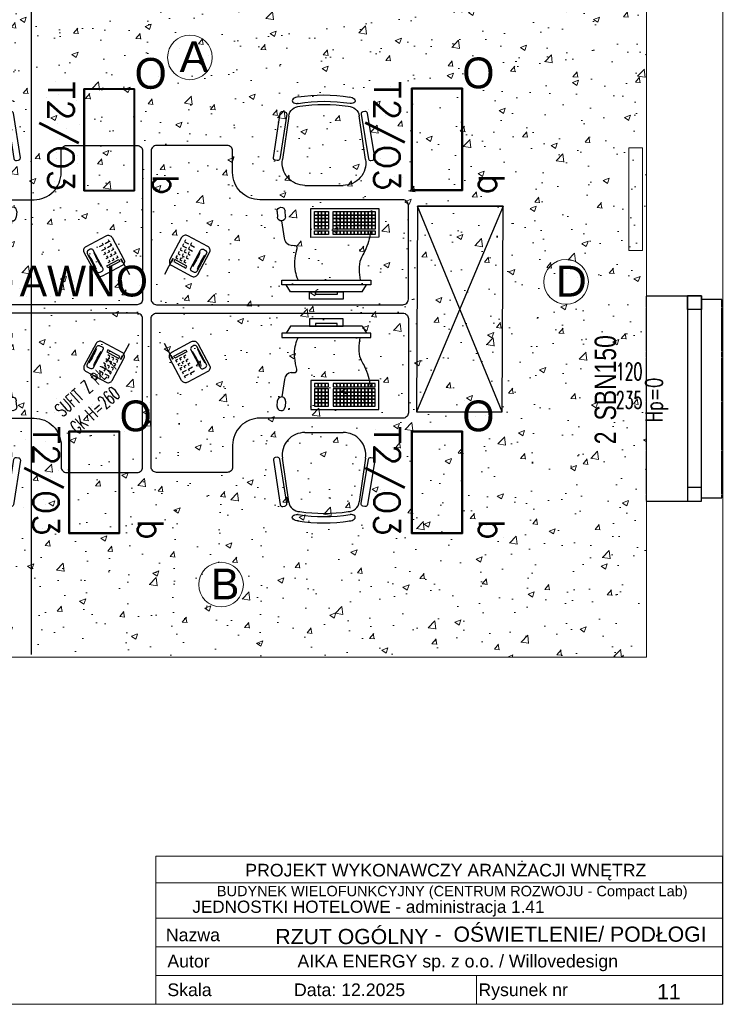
# Model space of a CAD drawing. Header units: millimetres. Extents: x 69081 to 158617, y -37521 to -9534.
# Tile 24 of 256: x 80531 to 80941, y -16424 to -15849. Entities that reach past the tile are written whole.
import ezdxf
from ezdxf.enums import TextEntityAlignment as Align

# ---------------------------------------------------------------- set-up
doc = ezdxf.new("R2010")
doc.units = ezdxf.units.MM
doc.linetypes.add('DASHED2', pattern=[0.375, 0.25, -0.125])
doc.linetypes.add('DP', pattern=[0.5, 0.3, -0.2])
for name, color, linetype in [('0_GRZEJNIKI', 210, 'Continuous'), ('3.1AIKA_Oświetlenie', 30, 'Continuous'), ('A-ARM', 8, 'Continuous'), ('A-MEB', 8, 'Continuous'), ('A-SCI', 7, 'Continuous'), ('ADMINISTRACJA RYSUNKI', 7, 'Continuous'), ('BA_MEBLE', 8, 'Continuous'), ('BA_okn', 7, 'Continuous'), ('BA_okw', 1, 'DP'), ('BA_txs', 2, 'Continuous'), ('BZ_sym', 7, 'Continuous'), ('E_OPRAWY_LUXIONA', 3, 'Continuous'), ('E_Oświetlenie - Numer obwodu', 1, 'Continuous'), ('E_Oświetlenie - Opis', 4, 'Continuous'), ('JS_SUFIT PODWIESZONY', 40, 'Continuous'), ('R-----OP', 1, 'Continuous')]:
    doc.layers.add(name, color=color, linetype=linetype)
for name, color, linetype, lineweight in [('AIKA NUMERACJA ŚCIAN', 30, 'Continuous', 5), ('Aika OPISY', 7, 'Continuous', 20), ('AIKA PODŁOGI OPIS', 50, 'Continuous', 20), ('AIKA tabelka ogólna 25', 7, 'Continuous', 20)]:
    doc.layers.add(name, color=color, linetype=linetype, lineweight=lineweight)
doc.styles.add('Annotative', font='arial.ttf')
doc.styles.add('BIKTS', font='bikromsw.shx', dxfattribs={"width": 0.85})
doc.styles.add('ROMANS', font='romans.shx', dxfattribs={"height": 1})
doc.styles.add('SIMPLEX', font='simplex', dxfattribs={"width": 0.85})
doc.styles.get("Standard").update_dxf_attribs({"font": 'arial.ttf'})
doc.styles.add('TableTextStyle', font='txt')

# ---------------------------------------------------------------- blocks, each defined once
blk = doc.blocks.new('symnadpr')
at = {"style": 'BIKTS', "width": 0.8}
blk.add_attdef('SZT_NADPR', text='', height=25, dxfattribs=at).set_placement((-48.7, -11.7), align=Align.RIGHT)
blk.add_attdef('NAZNADPR', (-42.6, -11.7), '', height=25, dxfattribs=at)
blk = doc.blocks.new('biurko małe')
at = {"layer": 'BA_MEBLE'}
for p, q in [((30481.42, -30567.94), (30481.43, -30568)), ((30511.01, -30571.62), (30511.42, -30571.63)), ((30471.83, -30604.59), (30475.39, -30579.11)), ((30516.61, -30578.99), (30520.32, -30604.45)), ((30507.3, -30619.55), (30484.94, -30619.62)), ((30503.93, -30632.98), (30464.24, -30633.1)), ((30464.24, -30633.1), (30464.29, -30649.99)), ((30466.26, -30634.97), (30466.27, -30637.02)), ((30468.31, -30634.97), (30466.26, -30634.97)), ((30466.27, -30637.02), (30468.31, -30637.02)), ((30468.31, -30637.02), (30466.27, -30637.02)), ((30466.27, -30637.02), (30466.27, -30639.07)), ((30470.36, -30634.96), (30468.31, -30634.97)), ((30468.31, -30637.02), (30468.31, -30634.97)), ((30468.31, -30634.97), (30468.31, -30637.02)), ((30468.31, -30637.02), (30470.36, -30637.01)), ((30470.36, -30637.01), (30468.31, -30637.02)), ((30468.31, -30637.02), (30468.32, -30639.07)), ((30468.32, -30639.07), (30468.31, -30637.02)), ((30470.36, -30634.96), (30470.36, -30637.01)), ((30472.4, -30634.96), (30470.36, -30634.96)), ((30470.36, -30637.01), (30470.36, -30634.96)), ((30470.36, -30637.01), (30472.41, -30637.01)), ((30470.37, -30639.06), (30470.36, -30637.01)), ((30472.41, -30637.01), (30470.36, -30637.01)), ((30470.36, -30637.01), (30470.37, -30639.06)), ((30474.45, -30634.95), (30472.4, -30634.96)), ((30472.4, -30634.96), (30472.41, -30637.01)), ((30472.41, -30637.01), (30472.4, -30634.96)), ((30472.41, -30637.01), (30474.46, -30637)), ((30474.46, -30637), (30472.41, -30637.01)), ((30472.42, -30639.05), (30472.41, -30637.01)), ((30472.41, -30637.01), (30472.42, -30639.05)), ((30474.45, -30634.95), (30474.46, -30637)), ((30476.5, -30634.95), (30474.45, -30634.95)), ((30474.46, -30637), (30474.45, -30634.95)), ((30474.46, -30637), (30476.51, -30636.99)), ((30476.51, -30636.99), (30474.46, -30637)), ((30474.46, -30639.05), (30474.46, -30637)), ((30474.46, -30637), (30474.46, -30639.05)), ((30478.55, -30634.94), (30476.5, -30634.95)), ((30476.51, -30636.99), (30476.5, -30634.95)), ((30476.5, -30634.95), (30476.51, -30636.99)), ((30476.51, -30636.99), (30478.56, -30636.99)), ((30478.56, -30636.99), (30476.51, -30636.99)), ((30476.51, -30636.99), (30476.51, -30639.04)), ((30476.51, -30639.04), (30476.51, -30636.99)), ((30480.6, -30634.93), (30478.55, -30634.94)), ((30478.55, -30634.94), (30478.56, -30636.99)), ((30478.56, -30636.99), (30478.55, -30634.94)), ((30478.56, -30636.99), (30480.6, -30636.98)), ((30480.6, -30636.98), (30478.56, -30636.99)), ((30478.56, -30639.04), (30478.56, -30636.99)), ((30478.56, -30636.99), (30478.56, -30639.04)), ((30480.6, -30636.98), (30480.6, -30634.93)), ((30480.6, -30634.93), (30480.6, -30636.98)), ((30482.65, -30634.93), (30480.6, -30634.93)), ((30480.6, -30636.98), (30482.65, -30636.98)), ((30482.65, -30636.98), (30480.6, -30636.98)), ((30480.6, -30636.98), (30480.61, -30639.03)), ((30480.61, -30639.03), (30480.6, -30636.98)), ((30484.69, -30634.92), (30482.65, -30634.93)), ((30482.65, -30634.93), (30482.65, -30636.98)), ((30482.65, -30636.98), (30482.65, -30634.93)), ((30482.65, -30636.98), (30484.7, -30636.97)), ((30484.7, -30636.97), (30482.65, -30636.98)), ((30482.66, -30639.02), (30482.65, -30636.98)), ((30482.65, -30636.98), (30482.66, -30639.02)), ((30484.69, -30634.92), (30484.7, -30636.97)), ((30486.74, -30634.92), (30484.69, -30634.92)), ((30484.7, -30636.97), (30484.69, -30634.92)), ((30484.7, -30636.97), (30486.75, -30636.96)), ((30486.75, -30636.96), (30484.7, -30636.97)), ((30484.71, -30639.02), (30484.7, -30636.97)), ((30484.7, -30636.97), (30484.71, -30639.02)), ((30488.79, -30634.91), (30486.74, -30634.92)), ((30486.74, -30634.92), (30486.75, -30636.96)), ((30486.75, -30636.96), (30486.74, -30634.92)), ((30486.76, -30639.01), (30486.75, -30636.96)), ((30486.75, -30636.96), (30488.8, -30636.96)), ((30488.8, -30636.96), (30486.75, -30636.96)), ((30486.75, -30636.96), (30486.76, -30639.01)), ((30490.84, -30634.9), (30488.79, -30634.91)), ((30488.8, -30636.96), (30488.79, -30634.91)), ((30488.79, -30634.91), (30488.8, -30636.96)), ((30488.8, -30636.96), (30490.85, -30636.95)), ((30490.85, -30636.95), (30488.8, -30636.96)), ((30488.8, -30636.96), (30488.8, -30639.01)), ((30488.8, -30639.01), (30488.8, -30636.96)), ((30490.85, -30636.95), (30490.84, -30634.9)), ((30490.85, -30639), (30490.85, -30636.95)), ((30495.57, -30634.89), (30493.52, -30634.9)), ((30493.52, -30634.9), (30493.52, -30636.94)), ((30493.52, -30636.94), (30495.57, -30636.94)), ((30495.57, -30636.94), (30493.52, -30636.94)), ((30493.52, -30636.94), (30493.53, -30638.99)), ((30497.61, -30634.88), (30495.57, -30634.89)), ((30495.57, -30634.89), (30495.57, -30636.94)), ((30495.57, -30636.94), (30495.57, -30634.89)), ((30495.57, -30636.94), (30497.62, -30636.93)), ((30497.62, -30636.93), (30495.57, -30636.94)), ((30495.58, -30638.99), (30495.57, -30636.94)), ((30495.57, -30636.94), (30495.58, -30638.99)), ((30497.61, -30634.88), (30497.62, -30636.93)), ((30499.66, -30634.88), (30497.61, -30634.88)), ((30497.62, -30636.93), (30497.61, -30634.88)), ((30497.63, -30638.98), (30497.62, -30636.93)), ((30497.62, -30636.93), (30499.67, -30636.93)), ((30499.67, -30636.93), (30497.62, -30636.93)), ((30497.62, -30636.93), (30497.63, -30638.98)), ((30501.71, -30634.87), (30499.66, -30634.88)), ((30499.67, -30636.93), (30499.66, -30634.88)), ((30499.66, -30634.88), (30499.67, -30636.93)), ((30499.67, -30636.93), (30501.72, -30636.92)), ((30501.72, -30636.92), (30499.67, -30636.93)), ((30499.67, -30636.93), (30499.67, -30638.98)), ((30499.67, -30638.98), (30499.67, -30636.93)), ((30501.72, -30636.92), (30501.71, -30634.87)), ((30501.72, -30638.97), (30501.72, -30636.92)), ((30503.98, -30649.87), (30503.93, -30632.98)), ((30518.69, -30637.78), (30518.91, -30634.41)), ((30523.55, -30634.72), (30523.32, -30638.09)), ((30468.32, -30639.07), (30466.27, -30639.07)), ((30466.27, -30639.07), (30466.28, -30641.12)), ((30466.27, -30639.07), (30468.32, -30639.07)), ((30466.28, -30641.12), (30468.33, -30641.11)), ((30468.33, -30641.11), (30466.28, -30641.12)), ((30466.28, -30641.12), (30466.28, -30643.17)), ((30466.28, -30643.17), (30468.33, -30643.16)), ((30468.33, -30643.16), (30466.28, -30643.17)), ((30466.28, -30643.17), (30466.29, -30645.22)), ((30470.37, -30639.06), (30468.32, -30639.07)), ((30468.32, -30639.07), (30470.37, -30639.06)), ((30468.32, -30639.07), (30468.33, -30641.11)), ((30468.33, -30641.11), (30468.32, -30639.07)), ((30468.33, -30641.11), (30470.37, -30641.11)), ((30470.37, -30641.11), (30468.33, -30641.11)), ((30468.33, -30641.11), (30468.33, -30643.16)), ((30468.33, -30643.16), (30468.33, -30641.11)), ((30468.33, -30643.16), (30470.38, -30643.16)), ((30468.34, -30645.21), (30468.33, -30643.16)), ((30470.38, -30643.16), (30468.33, -30643.16)), ((30468.33, -30643.16), (30468.34, -30645.21)), ((30472.42, -30639.05), (30470.37, -30639.06)), ((30470.37, -30639.06), (30472.42, -30639.05)), ((30470.37, -30641.11), (30470.37, -30639.06)), ((30470.37, -30639.06), (30470.37, -30641.11)), ((30470.37, -30641.11), (30472.42, -30641.1)), ((30472.42, -30641.1), (30470.37, -30641.11)), ((30470.38, -30643.16), (30470.37, -30641.11)), ((30470.37, -30641.11), (30470.38, -30643.16)), ((30470.38, -30643.16), (30472.43, -30643.15)), ((30472.43, -30643.15), (30470.38, -30643.16)), ((30470.39, -30645.2), (30470.38, -30643.16)), ((30470.38, -30643.16), (30470.39, -30645.2)), ((30472.42, -30641.1), (30472.42, -30639.05)), ((30474.46, -30639.05), (30472.42, -30639.05)), ((30472.42, -30639.05), (30472.42, -30641.1)), ((30472.42, -30639.05), (30474.46, -30639.05)), ((30472.42, -30641.1), (30474.47, -30641.1)), ((30472.43, -30643.15), (30472.42, -30641.1)), ((30474.47, -30641.1), (30472.42, -30641.1)), ((30472.42, -30641.1), (30472.43, -30643.15)), ((30472.43, -30643.15), (30474.48, -30643.14)), ((30474.48, -30643.14), (30472.43, -30643.15)), ((30472.43, -30645.2), (30472.43, -30643.15)), ((30472.43, -30643.15), (30472.43, -30645.2)), ((30474.46, -30639.05), (30476.51, -30639.04)), ((30476.51, -30639.04), (30474.46, -30639.05)), ((30474.47, -30641.1), (30474.46, -30639.05)), ((30474.46, -30639.05), (30474.47, -30641.1)), ((30476.52, -30641.09), (30474.47, -30641.1)), ((30474.47, -30641.1), (30476.52, -30641.09)), ((30474.48, -30643.14), (30474.47, -30641.1)), ((30474.47, -30641.1), (30474.48, -30643.14)), ((30474.48, -30643.14), (30476.52, -30643.14)), ((30474.48, -30645.19), (30474.48, -30643.14)), ((30476.52, -30643.14), (30474.48, -30643.14)), ((30474.48, -30643.14), (30474.48, -30645.19)), ((30478.56, -30639.04), (30476.51, -30639.04)), ((30476.51, -30639.04), (30476.52, -30641.09)), ((30476.51, -30639.04), (30478.56, -30639.04)), ((30476.52, -30641.09), (30476.51, -30639.04)), ((30476.52, -30641.09), (30478.57, -30641.08)), ((30478.57, -30641.08), (30476.52, -30641.09)), ((30476.52, -30641.09), (30476.52, -30643.14)), ((30476.52, -30643.14), (30476.52, -30641.09)), ((30476.52, -30643.14), (30478.57, -30643.13)), ((30478.57, -30643.13), (30476.52, -30643.14)), ((30476.53, -30645.19), (30476.52, -30643.14)), ((30476.52, -30643.14), (30476.53, -30645.19)), ((30480.61, -30639.03), (30478.56, -30639.04)), ((30478.56, -30639.04), (30480.61, -30639.03)), ((30478.57, -30641.08), (30478.56, -30639.04)), ((30478.56, -30639.04), (30478.57, -30641.08)), ((30478.57, -30641.08), (30480.62, -30641.08)), ((30478.57, -30643.13), (30478.57, -30641.08)), ((30480.62, -30641.08), (30478.57, -30641.08)), ((30478.57, -30641.08), (30478.57, -30643.13)), ((30478.57, -30643.13), (30480.62, -30643.13)), ((30478.58, -30645.18), (30478.57, -30643.13)), ((30480.62, -30643.13), (30478.57, -30643.13)), ((30478.57, -30643.13), (30478.58, -30645.18)), ((30482.66, -30639.02), (30480.61, -30639.03)), ((30480.61, -30639.03), (30482.66, -30639.02)), ((30480.61, -30639.03), (30480.62, -30641.08)), ((30480.62, -30641.08), (30480.61, -30639.03)), ((30480.62, -30641.08), (30482.66, -30641.07)), ((30482.66, -30641.07), (30480.62, -30641.08)), ((30480.62, -30641.08), (30480.62, -30643.13)), ((30480.62, -30643.13), (30480.62, -30641.08)), ((30480.62, -30643.13), (30482.67, -30643.12)), ((30482.67, -30643.12), (30480.62, -30643.13)), ((30480.63, -30645.18), (30480.62, -30643.13)), ((30480.62, -30643.13), (30480.63, -30645.18)), ((30482.66, -30641.07), (30482.66, -30639.02)), ((30484.71, -30639.02), (30482.66, -30639.02)), ((30482.66, -30639.02), (30482.66, -30641.07)), ((30482.66, -30639.02), (30484.71, -30639.02)), ((30482.66, -30641.07), (30484.71, -30641.07)), ((30482.67, -30643.12), (30482.66, -30641.07)), ((30484.71, -30641.07), (30482.66, -30641.07)), ((30482.66, -30641.07), (30482.67, -30643.12)), ((30482.67, -30643.12), (30484.72, -30643.12)), ((30482.68, -30645.17), (30482.67, -30643.12)), ((30484.72, -30643.12), (30482.67, -30643.12)), ((30482.67, -30643.12), (30482.68, -30645.17)), ((30486.76, -30639.01), (30484.71, -30639.02)), ((30484.71, -30639.02), (30486.76, -30639.01)), ((30484.71, -30641.07), (30484.71, -30639.02)), ((30484.71, -30639.02), (30484.71, -30641.07)), ((30484.71, -30641.07), (30486.76, -30641.06)), ((30486.76, -30641.06), (30484.71, -30641.07)), ((30484.72, -30643.12), (30484.71, -30641.07)), ((30484.71, -30641.07), (30484.72, -30643.12)), ((30484.72, -30643.12), (30486.77, -30643.11)), ((30486.77, -30643.11), (30484.72, -30643.12)), ((30484.72, -30645.16), (30484.72, -30643.12)), ((30484.72, -30643.12), (30484.72, -30645.16)), ((30486.76, -30641.06), (30486.76, -30639.01)), ((30486.76, -30639.01), (30488.8, -30639.01)), ((30488.8, -30639.01), (30486.76, -30639.01)), ((30486.76, -30639.01), (30486.76, -30641.06)), ((30486.77, -30643.11), (30486.76, -30641.06)), ((30488.81, -30641.06), (30486.76, -30641.06)), ((30486.76, -30641.06), (30486.77, -30643.11)), ((30486.76, -30641.06), (30488.81, -30641.06)), ((30486.77, -30643.11), (30488.82, -30643.1)), ((30488.82, -30643.1), (30486.77, -30643.11)), ((30486.77, -30645.16), (30486.77, -30643.11)), ((30486.77, -30643.11), (30486.77, -30645.16)), ((30490.85, -30639), (30488.8, -30639.01)), ((30488.8, -30639.01), (30490.85, -30639)), ((30488.8, -30639.01), (30488.81, -30641.06)), ((30488.81, -30641.06), (30488.8, -30639.01)), ((30488.81, -30641.06), (30490.86, -30641.05)), ((30490.86, -30641.05), (30488.81, -30641.06)), ((30488.81, -30641.06), (30488.82, -30643.1)), ((30488.82, -30643.1), (30488.81, -30641.06)), ((30488.82, -30643.1), (30490.86, -30643.1)), ((30488.82, -30645.15), (30488.82, -30643.1)), ((30490.86, -30643.1), (30488.82, -30643.1)), ((30488.82, -30643.1), (30488.82, -30645.15)), ((30490.86, -30641.05), (30490.85, -30639)), ((30490.86, -30643.1), (30490.86, -30641.05)), ((30490.87, -30645.15), (30490.86, -30643.1)), ((30495.58, -30638.99), (30493.53, -30638.99)), ((30493.53, -30638.99), (30493.54, -30641.04)), ((30493.53, -30638.99), (30495.58, -30638.99)), ((30493.54, -30641.04), (30495.58, -30641.04)), ((30495.58, -30641.04), (30493.54, -30641.04)), ((30493.54, -30641.04), (30493.54, -30643.09)), ((30493.54, -30643.09), (30495.59, -30643.08)), ((30495.59, -30643.08), (30493.54, -30643.09)), ((30493.54, -30643.09), (30493.55, -30645.14)), ((30497.63, -30638.98), (30495.58, -30638.99)), ((30495.58, -30638.99), (30497.63, -30638.98)), ((30495.58, -30641.04), (30495.58, -30638.99)), ((30495.58, -30638.99), (30495.58, -30641.04)), ((30495.58, -30641.04), (30497.63, -30641.03)), ((30497.63, -30641.03), (30495.58, -30641.04)), ((30495.59, -30643.08), (30495.58, -30641.04)), ((30495.58, -30641.04), (30495.59, -30643.08)), ((30495.59, -30643.08), (30497.64, -30643.08)), ((30495.6, -30645.13), (30495.59, -30643.08)), ((30497.64, -30643.08), (30495.59, -30643.08)), ((30495.59, -30643.08), (30495.6, -30645.13)), ((30497.63, -30641.03), (30497.63, -30638.98)), ((30497.63, -30638.98), (30499.67, -30638.98)), ((30499.67, -30638.98), (30497.63, -30638.98)), ((30497.63, -30638.98), (30497.63, -30641.03)), ((30499.68, -30641.02), (30497.63, -30641.03)), ((30497.63, -30641.03), (30499.68, -30641.02)), ((30497.64, -30643.08), (30497.63, -30641.03)), ((30497.63, -30641.03), (30497.64, -30643.08)), ((30497.64, -30643.08), (30499.69, -30643.07)), ((30499.69, -30643.07), (30497.64, -30643.08)), ((30497.64, -30645.13), (30497.64, -30643.08)), ((30497.64, -30643.08), (30497.64, -30645.13)), ((30501.72, -30638.97), (30499.67, -30638.98)), ((30499.67, -30638.98), (30501.72, -30638.97)), ((30499.67, -30638.98), (30499.68, -30641.02)), ((30499.68, -30641.02), (30499.67, -30638.98)), ((30499.68, -30641.02), (30501.73, -30641.02)), ((30501.73, -30641.02), (30499.68, -30641.02)), ((30499.68, -30641.02), (30499.69, -30643.07)), ((30499.69, -30643.07), (30499.68, -30641.02)), ((30499.69, -30643.07), (30501.73, -30643.07)), ((30499.69, -30645.12), (30499.69, -30643.07)), ((30501.73, -30643.07), (30499.69, -30643.07)), ((30499.69, -30643.07), (30499.69, -30645.12)), ((30501.73, -30641.02), (30501.72, -30638.97)), ((30501.73, -30643.07), (30501.73, -30641.02)), ((30501.74, -30645.11), (30501.73, -30643.07)), ((30519.19, -30650.38), (30520.85, -30640.25)), ((30466.29, -30645.22), (30468.34, -30645.21)), ((30468.34, -30646.25), (30466.29, -30646.26)), ((30466.29, -30646.26), (30466.3, -30648.31)), ((30466.3, -30648.31), (30468.35, -30648.3)), ((30468.34, -30645.21), (30470.39, -30645.2)), ((30470.39, -30646.25), (30468.34, -30646.25)), ((30468.34, -30646.25), (30468.35, -30648.3)), ((30468.35, -30648.3), (30468.34, -30646.25)), ((30468.35, -30648.3), (30470.39, -30648.3)), ((30470.39, -30645.2), (30472.43, -30645.2)), ((30472.44, -30646.24), (30470.39, -30646.25)), ((30470.39, -30648.3), (30470.39, -30646.25)), ((30470.39, -30646.25), (30470.39, -30648.3)), ((30470.39, -30648.3), (30472.44, -30648.29)), ((30472.43, -30645.2), (30474.48, -30645.19)), ((30472.44, -30648.29), (30472.44, -30646.24)), ((30474.49, -30646.24), (30472.44, -30646.24)), ((30472.44, -30646.24), (30472.44, -30648.29)), ((30472.44, -30648.29), (30474.49, -30648.28)), ((30474.48, -30645.19), (30476.53, -30645.19)), ((30476.53, -30646.23), (30474.49, -30646.24)), ((30474.49, -30648.28), (30474.49, -30646.24)), ((30474.49, -30646.24), (30474.49, -30648.28)), ((30474.49, -30648.28), (30476.54, -30648.28)), ((30476.53, -30645.19), (30478.58, -30645.18)), ((30478.58, -30646.22), (30476.53, -30646.23)), ((30476.53, -30646.23), (30476.54, -30648.28)), ((30476.54, -30648.28), (30476.53, -30646.23)), ((30476.54, -30648.28), (30478.59, -30648.27)), ((30478.58, -30645.18), (30480.63, -30645.18)), ((30478.59, -30648.27), (30478.58, -30646.22)), ((30480.63, -30646.22), (30478.58, -30646.22)), ((30478.58, -30646.22), (30478.59, -30648.27)), ((30478.59, -30648.27), (30480.64, -30648.27)), ((30480.63, -30645.18), (30482.68, -30645.17)), ((30482.68, -30646.21), (30480.63, -30646.22)), ((30480.63, -30646.22), (30480.64, -30648.27)), ((30480.64, -30648.27), (30480.63, -30646.22)), ((30480.64, -30648.27), (30482.68, -30648.26)), ((30482.68, -30645.17), (30484.72, -30645.16)), ((30482.68, -30648.26), (30482.68, -30646.21)), ((30484.73, -30646.21), (30482.68, -30646.21)), ((30482.68, -30646.21), (30482.68, -30648.26)), ((30482.68, -30648.26), (30484.73, -30648.26)), ((30484.72, -30645.16), (30486.77, -30645.16)), ((30486.78, -30646.2), (30484.73, -30646.21)), ((30484.73, -30648.26), (30484.73, -30646.21)), ((30484.73, -30646.21), (30484.73, -30648.26)), ((30484.73, -30648.26), (30486.78, -30648.25)), ((30486.77, -30645.16), (30488.82, -30645.15)), ((30488.82, -30646.19), (30486.78, -30646.2)), ((30486.78, -30648.25), (30486.78, -30646.2)), ((30486.78, -30646.2), (30486.78, -30648.25)), ((30486.78, -30648.25), (30488.83, -30648.24)), ((30488.82, -30645.15), (30490.87, -30645.15)), ((30490.87, -30646.19), (30488.82, -30646.19)), ((30488.82, -30646.19), (30488.83, -30648.24)), ((30488.83, -30648.24), (30488.82, -30646.19)), ((30488.83, -30648.24), (30490.88, -30648.24)), ((30490.88, -30648.24), (30490.87, -30646.19)), ((30493.55, -30645.14), (30495.6, -30645.13)), ((30495.6, -30646.18), (30493.55, -30646.18)), ((30493.55, -30646.18), (30493.56, -30648.23)), ((30493.56, -30648.23), (30495.6, -30648.22)), ((30495.6, -30645.13), (30497.64, -30645.13)), ((30497.65, -30646.17), (30495.6, -30646.18)), ((30495.6, -30648.22), (30495.6, -30646.18)), ((30495.6, -30646.18), (30495.6, -30648.22)), ((30495.6, -30648.22), (30497.65, -30648.22)), ((30497.64, -30645.13), (30499.69, -30645.12)), ((30499.69, -30646.16), (30497.65, -30646.17)), ((30497.65, -30648.22), (30497.65, -30646.17)), ((30497.65, -30646.17), (30497.65, -30648.22)), ((30497.65, -30648.22), (30499.7, -30648.21)), ((30499.69, -30645.12), (30501.74, -30645.11)), ((30501.74, -30646.16), (30499.69, -30646.16)), ((30499.69, -30646.16), (30499.7, -30648.21)), ((30499.7, -30648.21), (30499.69, -30646.16)), ((30499.7, -30648.21), (30501.75, -30648.21)), ((30501.75, -30648.21), (30501.74, -30646.16)), ((30464.29, -30649.99), (30503.98, -30649.87)), ((30574.14, -30654.07), (30571.81, -30655.32)), ((30573.51, -30652.9), (30574.14, -30654.07)), ((30574.76, -30655.23), (30575.39, -30656.39)), ((30577.62, -30652.18), (30575.3, -30653.44)), ((30578.87, -30654.5), (30576.55, -30655.76)), ((30576.99, -30651.02), (30577.62, -30652.18)), ((30578.25, -30653.34), (30578.87, -30654.5)), ((30575.39, -30656.39), (30573.07, -30657.64)), ((30584.19, -30662.16), (30585.38, -30664.35)), ((30584.43, -30662), (30589.45, -30671.29)), ((30520.84, -30674.91), (30469.05, -30675.06)), ((30469.05, -30675.06), (30469.06, -30677.69)), ((30469.06, -30677.69), (30520.85, -30677.54)), ((30474.03, -30681.78), (30471.54, -30677.68)), ((30515.9, -30681.66), (30518.38, -30677.55)), ((30520.85, -30677.54), (30520.84, -30674.91)), ((30474.03, -30681.78), (30515.9, -30681.66))]:
    blk.add_line(p, q, dxfattribs=at)
for points in [[(30472.11, -30576.43), (30473.25, -30576.62, -0.414214), (30474.34, -30578.13), (30470.18, -30604.05, -0.414214), (30468.67, -30605.14), (30467.54, -30604.96, -0.414214), (30466.44, -30603.45), (30470.6, -30577.53, -0.414214)], [(30519.99, -30576.28), (30518.86, -30576.46, 0.414214), (30517.76, -30577.97), (30521.84, -30603.9, 0.414214), (30523.35, -30605), (30524.49, -30604.82, 0.414214), (30525.58, -30603.32), (30521.5, -30577.38, 0.414214)], [(30450.09, -30628.12), (30533.64, -30627.82, 0.414214), (30549.43, -30611.94), (30549.4, -30599.27, -0.414214), (30552.55, -30596.09), (30593.74, -30595.97, -0.414214), (30596.92, -30599.13), (30597.19, -30685.75, -0.414214), (30594.03, -30688.93), (30450.29, -30689.4, -0.414214), (30447.11, -30686.24), (30446.93, -30631.3, -0.414214)], [(30585.15, -30666.12), (30573.54, -30672.39, -0.414214), (30569.96, -30671.33), (30563.06, -30658.55, -0.414214), (30564.12, -30654.98), (30575.74, -30648.7, -0.414214), (30579.31, -30649.77), (30586.22, -30662.54, -0.414214)], [(30572.28, -30670.07), (30573.45, -30669.44, 0.414214), (30573.98, -30667.65), (30568.33, -30657.2, 0.414214), (30566.54, -30656.67), (30565.38, -30657.3, 0.414214), (30564.85, -30659.09), (30570.5, -30669.54, 0.414214)]]:
    blk.add_lwpolyline(points, format="xyb", close=True, dxfattribs=at)
for points in [[(30574.86, -30658.18), (30575.49, -30659.34), (30574.32, -30659.97)], [(30576.11, -30660.5), (30576.74, -30661.66), (30575.58, -30662.29)], [(30577.18, -30656.92), (30577.81, -30658.08), (30576.65, -30658.71)], [(30578.44, -30659.24), (30579.06, -30660.4), (30577.9, -30661.03)], [(30579.5, -30655.67), (30580.13, -30656.83), (30578.97, -30657.45)], [(30580.76, -30657.99), (30581.39, -30659.15), (30580.22, -30659.78)], [(30582.01, -30660.31), (30582.64, -30661.47), (30581.48, -30662.1)], [(30577.37, -30662.82), (30578, -30663.98), (30576.84, -30664.61)], [(30579.69, -30661.57), (30580.32, -30662.73), (30579.16, -30663.35)]]:
    blk.add_lwpolyline(points, dxfattribs=at)
for points in [[(30583.9, -30663.79), (30576.93, -30667.56), (30576.3, -30666.4), (30583.27, -30662.63)], [(30485.2, -30681.75), (30485.21, -30686.07), (30504.75, -30686.01), (30504.73, -30681.7)], [(30488.59, -30681.74), (30488.6, -30683.26), (30501.35, -30683.23), (30501.34, -30681.71)]]:
    blk.add_lwpolyline(points, close=True, dxfattribs=at)
for centre, radius, start, end in [((30496.41, -30662.41), 95.66, 81.12098, 99.2928), ((30481.93, -30580.03), 6.6, 90.16413, 172.03403), ((30496.11, -30666.11), 95.66, 81.03772, 99.20954), ((30496.26, -30668), 95.66, 81.70213, 98.62577), ((30510.08, -30579.95), 6.6, 8.29424, 90.16413), ((30484.9, -30606.42), 13.2, 172.03403, 270.16413), ((30507.26, -30606.35), 13.2, 270.16413, 8.29424), ((30521.23, -30634.57), 2.32, 356.22679, 176.22679), ((30521.01, -30637.94), 2.32, 176.22679, 356.22679), ((30515.18, -30650.5), 4.01, 271.829, 1.829), ((30526.61, -30686.51), 47.23, 22.78468, 34.01069), ((30612.19, -30640.24), 47.23, 202.78468, 214.01069)]:
    blk.add_arc(centre, radius, start, end, dxfattribs=at)
blk.add_ellipse((30480.88, -30569.85), major_axis=(-3.17, -0.55), ratio=0.570527, start_param=4.50066, end_param=7.718968, dxfattribs=at)
at = {"layer": 'BA_MEBLE', "extrusion": (0, 0, -1)}
blk.add_ellipse((30511.29, -30569.76), major_axis=(3.17, -0.53), ratio=0.570527, start_param=4.50066, end_param=7.718968, dxfattribs=at)
at = {"layer": 'BA_MEBLE', "start_tangent": (0.113374, -0.993552), "end_tangent": (-0.130236, -0.991483)}
blk.add_spline([(30469.02, -30646.04), (30469.26, -30648.02), (30473.07, -30659.3), (30474.82, -30662.63), (30475.25, -30675.04)], degree=3, dxfattribs=at)
at = {"layer": 'BA_MEBLE'}
blk.add_open_spline([(30515.31, -30654.51), (30514.17, -30654.48), (30509.73, -30654.34), (30515.39, -30662.57), (30511.94, -30673.94), (30511.48, -30674.69), (30511.35, -30674.94)], degree=3, knots=[0, 0, 0, 0, 0.0282659, 0.1100913, 0.1263817, 0.1340295, 0.1340295, 0.1340295, 0.1340295], dxfattribs=at)
blk = doc.blocks.new('Aika tabelka 25')
at = {"layer": 'AIKA tabelka ogólna 25', "transparency": 33554610}
for p, q in [((-330.67, 86.57), (0, 86.57)), ((-330.67, 86.57), (-330.67, 0)), ((0, 86.57), (0, 0)), ((-330.67, 50.22), (0, 50.22)), ((-330.67, 50.22), (0, 50.22)), ((-330.67, 33.48), (0, 33.48)), ((-330.67, 33.48), (0, 33.48)), ((-330.67, 16.74), (0, 16.74)), ((-330.67, 16.74), (0, 16.74)), ((-143.56, 16.74), (-143.56, 0)), ((-330.67, 0.11), (0, 0.11)), ((-330.67, 0.11), (0, 0.11))]:
    blk.add_line(p, q, dxfattribs=at)
at = {"layer": 'AIKA tabelka ogólna 25', "linetype": 'ByBlock', "transparency": 33554610}
blk.add_line((-330.49, 70.91), (0.18, 70.91), dxfattribs=at)
for s, height, p in [('PROJEKT WYKONAWCZY ARANŻACJI WNĘTRZ', 7.392, (-161.54, 82.03)), ('BUDYNEK WIELOFUNKCYJNY (CENTRUM ROZWOJU - Compact Lab) ', 6.0609, (-156.64, 69.17))]:
    blk.add_text(s, height=height, dxfattribs=at).set_placement(p, align=Align.TOP_CENTER)
for s, p in [('Nazwa ', (-324.9, 36.85)), ('Autor', (-324.03, 21.52)), ('AIKA ENERGY sp. z o.o. / Willovedesign', (-248.11, 21.52)), ('Skala ', (-324.03, 4.78)), (' Data: 12.2025', (-253.02, 4.78)), (' Rysunek nr ', (-145.39, 4.78))]:
    blk.add_text(s, height=7.392, dxfattribs=at).set_placement(p)
blk = doc.blocks.new('opis lamp')
at = {"layer": 'E_Oświetlenie - Numer obwodu', "style": 'SIMPLEX'}
blk.add_attdef('OBWÓD', text='', height=15, dxfattribs=at).set_placement((-9.46, -1.18), align=Align.CENTER)
at = {"layer": 'E_Oświetlenie - Opis', "style": 'SIMPLEX'}
blk.add_attdef('OPIS1', (55.72, 42.77), '', height=15, dxfattribs=at)

msp = doc.modelspace()

# ---------------------------------------------------------------- hatches: boundary and pattern name
at = {"layer": 'AIKA PODŁOGI OPIS', "lineweight": 5}
h = msp.add_hatch(dxfattribs=at)
h.set_pattern_fill('AR-CONC', color=256, scale=0.2)
h.set_pattern_definition([(50, (2573.067, 177.1), (36.436934, -3.187817), [3.81, -41.91]), (355, (2573.067, 177.1), (-7.048684, 38.211369), [3.048, -33.528117]), (100.451445, (2576.103, 176.835), (29.38825, 35.02355), [3.238002, -35.618049]), (46.1842, (2573.067, 187.26), (54.215808, -8.408466), [5.715, -62.865]), (96.63556, (2577.584, 186.56), (47.480827, 49.485225), [4.857005, -53.42712]), (351.18415, (2573.067, 187.26), (47.480827, 49.485225), [4.571993, -50.291946]), (21, (2578.147, 184.72), (30.322878, -20.45304), [3.81, -41.91]), (326, (2578.147, 184.72), (12.360406, 36.837593), [3.048, -33.528]), (71.451445, (2580.673, 183.016), (42.683284, 16.384554), [3.238002, -35.617988]), (37.5, (2573.067, 177.1), (0.6177207, 16.9110078), [0, -33.1216, 0, -34.036, 0, -33.655]), (7.5, (2573.067, 177.1), (13.3639325, 20.036115), [0, -19.4056, 0, -32.3596, 0, -12.827]), (327.5, (2561.738, 177.1), (27.118119, -1.1457488), [0, -12.7, 0, -39.624, 0, -52.578]), (317.5, (2556.658, 177.1), (29.625836, 5.085298), [0, -16.51, 0, -26.3144, 0, -37.338])])
h.paths.add_polyline_path([(80896.9165, -16221.1037), (80896.9165, -15821.1037), (80370.9165, -15821.1037), (80370.9165, -15869.1037), (80270.9165, -15869.1037), (80270.9165, -16221.1037)])

# ---------------------------------------------------------------- linework, layer by layer
at = {"layer": '0_GRZEJNIKI', "lineweight": 5}
msp.add_lwpolyline([(80886.5114, -15923.7265), (80894.5314, -15923.7265), (80894.5314, -15983.7238), (80886.5114, -15983.7238)], close=True, dxfattribs=at)
at = {"layer": 'A-ARM'}
msp.add_lwpolyline([(80812.7238, -16077.8655), (80813.2828, -15957.8655), (80763.2828, -15957.8655), (80762.7238, -16077.8655), (80812.7238, -16077.8655), (80763.2828, -15957.8655), (80813.2828, -15957.8655), (80762.7238, -16077.8655)], dxfattribs=at)
at = {"layer": 'A-SCI', "color": 4}
for p, q in [((80896.9165, -16010.1037), (80928.9165, -16010.1037)), ((80896.9165, -16130.1037), (80928.9165, -16130.1037))]:
    msp.add_line(p, q, dxfattribs=at)
for points in [[(80928.9165, -16010.1037), (80928.9165, -16012.1037), (80940.9165, -16012.1037)], [(80928.9165, -16130.1037), (80928.9165, -16128.1037), (80940.9165, -16128.1037)]]:
    msp.add_lwpolyline(points, dxfattribs=at)
at = {"layer": 'ADMINISTRACJA RYSUNKI', "color": 7, "lineweight": 5}
msp.add_lwpolyline([(80242.0967, -15524.3114), (80941.3749, -15524.3114), (80941.3749, -16423.8863), (80242.0967, -16423.8863)], close=True, dxfattribs=at)
msp.add_lwpolyline([(80270.9165, -16221.1037), (80896.9165, -16221.1037), (80896.9165, -15821.1037), (80370.9165, -15821.1037), (80370.9165, -15869.1037), (80270.9165, -15869.1037), (80270.9165, -16221.1037)], dxfattribs=at)
msp.add_lwpolyline([(80270.9165, -16221.1037), (80896.9165, -16221.1037), (80896.9165, -15821.1037), (80370.9165, -15821.1037), (80370.9165, -15869.1037), (80270.9165, -15869.1037), (80270.9165, -16221.1037)], dxfattribs=at)
at = {"layer": 'AIKA NUMERACJA ŚCIAN', "color": 1, "transparency": 33554687}
for centre in [(80630.4389, -15870.9739), (80849.9634, -16002.0246), (80648.6244, -16178.8277)]:
    msp.add_circle(centre, 13.0238, dxfattribs=at)
at = {"layer": 'BA_okn'}
for points in [[(80928.9165, -16130.1037), (80928.9165, -16010.1037), (80920.9165, -16010.1037), (80920.9165, -16130.1037)], [(80928.9165, -16010.1037), (80928.9165, -16018.1037), (80920.9165, -16018.1037), (80920.9165, -16010.1037)], [(80928.9165, -16130.1037), (80928.9165, -16122.1037), (80920.9165, -16122.1037), (80920.9165, -16130.1037)]]:
    msp.add_lwpolyline(points, close=True, dxfattribs=at)
at = {"layer": 'BA_okw'}
for p, q in [((80896.9165, -16130.1037), (80896.9165, -16010.1037)), ((80940.9165, -16128.1037), (80940.9165, -16012.1037))]:
    msp.add_line(p, q, dxfattribs=at)
at = {"layer": 'E_OPRAWY_LUXIONA'}
for points in [[(80568.6139, -15948.8931, 875.1825), (80568.6139, -15889.2935, 875.1825)], [(80568.6139, -15889.2935, 875.1825), (80568.6139, -15948.8931, 875.1825)], [(80568.6139, -15889.2935, 875.1825), (80598.2155, -15889.2935, 875.1825)], [(80598.2155, -15889.2935, 875.1825), (80568.6139, -15889.2935, 875.1825)], [(80568.6139, -15889.2935, 875.1825), (80568.6139, -15948.8931, 875.1825)], [(80598.2155, -15889.2935, 875.1825), (80568.6139, -15889.2935, 875.1825)], [(80568.6139, -15948.8931, 875.1825), (80568.6139, -15889.2935, 875.1825)], [(80568.6139, -15889.2935, 875.1825), (80598.2155, -15889.2935, 875.1825)], [(80568.8639, -15889.5435, 875.1825), (80568.8639, -15948.6431, 875.1825)], [(80597.9655, -15889.5435, 875.1825), (80568.8639, -15889.5435, 875.1825)], [(80568.8639, -15948.6431, 875.1825), (80568.8639, -15889.5435, 875.1825)], [(80568.8639, -15889.5435, 875.1825), (80597.9655, -15889.5435, 875.1825)], [(80597.9655, -15948.6431, 875.1825), (80597.9655, -15889.5435, 875.1825)], [(80597.9655, -15889.5435, 875.1825), (80597.9655, -15948.6431, 875.1825)], [(80598.2155, -15889.2935, 875.1825), (80598.2155, -15948.8931, 875.1825)], [(80598.2155, -15948.8931, 875.1825), (80598.2155, -15889.2935, 875.1825)], [(80598.2155, -15948.8931, 875.1825), (80598.2155, -15889.2935, 875.1825)], [(80598.2155, -15889.2935, 875.1825), (80598.2155, -15948.8931, 875.1825)], [(80759.8528, -15948.6192, 874.1825), (80759.8528, -15889.0196, 874.1825)], [(80759.8528, -15889.0196, 874.1825), (80759.8528, -15948.6192, 874.1825)], [(80759.8528, -15889.0196, 874.1825), (80789.4544, -15889.0196, 874.1825)], [(80789.4544, -15889.0196, 874.1825), (80759.8528, -15889.0196, 874.1825)], [(80759.8528, -15889.0196, 874.1825), (80759.8528, -15948.6192, 874.1825)], [(80789.4544, -15889.0196, 874.1825), (80759.8528, -15889.0196, 874.1825)], [(80759.8528, -15948.6192, 874.1825), (80759.8528, -15889.0196, 874.1825)], [(80759.8528, -15889.0196, 874.1825), (80789.4544, -15889.0196, 874.1825)], [(80760.1028, -15889.2696, 874.1825), (80760.1028, -15948.3692, 874.1825)], [(80789.2044, -15889.2696, 874.1825), (80760.1028, -15889.2696, 874.1825)], [(80760.1028, -15948.3692, 874.1825), (80760.1028, -15889.2696, 874.1825)], [(80760.1028, -15889.2696, 874.1825), (80789.2044, -15889.2696, 874.1825)], [(80789.2044, -15948.3692, 874.1825), (80789.2044, -15889.2696, 874.1825)], [(80789.2044, -15889.2696, 874.1825), (80789.2044, -15948.3692, 874.1825)], [(80789.4544, -15889.0196, 874.1825), (80789.4544, -15948.6192, 874.1825)], [(80789.4544, -15948.6192, 874.1825), (80789.4544, -15889.0196, 874.1825)], [(80789.4544, -15948.6192, 874.1825), (80789.4544, -15889.0196, 874.1825)], [(80789.4544, -15889.0196, 874.1825), (80789.4544, -15948.6192, 874.1825)], [(80760.1028, -15948.3692, 874.1825), (80789.2044, -15948.3692, 874.1825)], [(80789.2044, -15948.3692, 874.1825), (80760.1028, -15948.3692, 874.1825)], [(80598.2155, -15948.8931, 875.1825), (80568.6139, -15948.8931, 875.1825)], [(80568.6139, -15948.8931, 875.1825), (80598.2155, -15948.8931, 875.1825)], [(80568.6139, -15948.8931, 875.1825), (80598.2155, -15948.8931, 875.1825)], [(80598.2155, -15948.8931, 875.1825), (80568.6139, -15948.8931, 875.1825)], [(80568.8639, -15948.6431, 875.1825), (80597.9655, -15948.6431, 875.1825)], [(80597.9655, -15948.6431, 875.1825), (80568.8639, -15948.6431, 875.1825)], [(80789.4544, -15948.6192, 874.1825), (80759.8528, -15948.6192, 874.1825)], [(80759.8528, -15948.6192, 874.1825), (80789.4544, -15948.6192, 874.1825)], [(80759.8528, -15948.6192, 874.1825), (80789.4544, -15948.6192, 874.1825)], [(80789.4544, -15948.6192, 874.1825), (80759.8528, -15948.6192, 874.1825)], [(80559.8528, -16148.8931, 874.1825), (80559.8528, -16089.2935, 874.1825)], [(80559.8528, -16089.2935, 874.1825), (80559.8528, -16148.8931, 874.1825)], [(80559.8528, -16089.2935, 874.1825), (80589.4544, -16089.2935, 874.1825)], [(80589.4544, -16089.2935, 874.1825), (80559.8528, -16089.2935, 874.1825)], [(80559.8528, -16089.2935, 874.1825), (80559.8528, -16148.8931, 874.1825)], [(80589.4544, -16089.2935, 874.1825), (80559.8528, -16089.2935, 874.1825)], [(80559.8528, -16148.8931, 874.1825), (80559.8528, -16089.2935, 874.1825)], [(80559.8528, -16089.2935, 874.1825), (80589.4544, -16089.2935, 874.1825)], [(80560.1028, -16089.5435, 874.1825), (80560.1028, -16148.6431, 874.1825)], [(80589.2044, -16089.5435, 874.1825), (80560.1028, -16089.5435, 874.1825)], [(80560.1028, -16148.6431, 874.1825), (80560.1028, -16089.5435, 874.1825)], [(80560.1028, -16089.5435, 874.1825), (80589.2044, -16089.5435, 874.1825)], [(80589.2044, -16148.6431, 874.1825), (80589.2044, -16089.5435, 874.1825)], [(80589.2044, -16089.5435, 874.1825), (80589.2044, -16148.6431, 874.1825)], [(80589.4544, -16089.2935, 874.1825), (80589.4544, -16148.8931, 874.1825)], [(80589.4544, -16148.8931, 874.1825), (80589.4544, -16089.2935, 874.1825)], [(80589.4544, -16148.8931, 874.1825), (80589.4544, -16089.2935, 874.1825)], [(80589.4544, -16089.2935, 874.1825), (80589.4544, -16148.8931, 874.1825)], [(80759.8528, -16148.8931, 874.1825), (80759.8528, -16089.2935, 874.1825)], [(80759.8528, -16089.2935, 874.1825), (80759.8528, -16148.8931, 874.1825)], [(80759.8528, -16089.2935, 874.1825), (80789.4544, -16089.2935, 874.1825)], [(80789.4544, -16089.2935, 874.1825), (80759.8528, -16089.2935, 874.1825)], [(80759.8528, -16089.2935, 874.1825), (80759.8528, -16148.8931, 874.1825)], [(80789.4544, -16089.2935, 874.1825), (80759.8528, -16089.2935, 874.1825)], [(80759.8528, -16148.8931, 874.1825), (80759.8528, -16089.2935, 874.1825)], [(80759.8528, -16089.2935, 874.1825), (80789.4544, -16089.2935, 874.1825)], [(80760.1028, -16089.5435, 874.1825), (80760.1028, -16148.6431, 874.1825)], [(80789.2044, -16089.5435, 874.1825), (80760.1028, -16089.5435, 874.1825)], [(80760.1028, -16148.6431, 874.1825), (80760.1028, -16089.5435, 874.1825)], [(80760.1028, -16089.5435, 874.1825), (80789.2044, -16089.5435, 874.1825)], [(80789.2044, -16148.6431, 874.1825), (80789.2044, -16089.5435, 874.1825)], [(80789.2044, -16089.5435, 874.1825), (80789.2044, -16148.6431, 874.1825)], [(80789.4544, -16089.2935, 874.1825), (80789.4544, -16148.8931, 874.1825)], [(80789.4544, -16148.8931, 874.1825), (80789.4544, -16089.2935, 874.1825)], [(80789.4544, -16148.8931, 874.1825), (80789.4544, -16089.2935, 874.1825)], [(80789.4544, -16089.2935, 874.1825), (80789.4544, -16148.8931, 874.1825)], [(80589.4544, -16148.8931, 874.1825), (80559.8528, -16148.8931, 874.1825)], [(80559.8528, -16148.8931, 874.1825), (80589.4544, -16148.8931, 874.1825)], [(80559.8528, -16148.8931, 874.1825), (80589.4544, -16148.8931, 874.1825)], [(80589.4544, -16148.8931, 874.1825), (80559.8528, -16148.8931, 874.1825)], [(80560.1028, -16148.6431, 874.1825), (80589.2044, -16148.6431, 874.1825)], [(80589.2044, -16148.6431, 874.1825), (80560.1028, -16148.6431, 874.1825)], [(80789.4544, -16148.8931, 874.1825), (80759.8528, -16148.8931, 874.1825)], [(80759.8528, -16148.8931, 874.1825), (80789.4544, -16148.8931, 874.1825)], [(80759.8528, -16148.8931, 874.1825), (80789.4544, -16148.8931, 874.1825)], [(80789.4544, -16148.8931, 874.1825), (80759.8528, -16148.8931, 874.1825)], [(80760.1028, -16148.6431, 874.1825), (80789.2044, -16148.6431, 874.1825)], [(80789.2044, -16148.6431, 874.1825), (80760.1028, -16148.6431, 874.1825)]]:
    msp.add_polyline3d(points, dxfattribs=at)
at = {"layer": 'JS_SUFIT PODWIESZONY', "linetype": 'DASHED2'}
msp.add_lwpolyline([(80537.9165, -15821.1037), (80537.9165, -16219.6272)], dxfattribs=at)

# ---------------------------------------------------------------- block references
at = {"transparency": 33554610}
msp.add_blockref('Aika tabelka 25', (80941.3368, -16423.8863), dxfattribs=at)
at = {"layer": 'A-MEB'}
for p, rotation in [((50103.8691, 14771.1724), 359.8169195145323), ((111106.8437, -46806.873), 179.8169195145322)]:
    msp.add_blockref('biurko małe', p, dxfattribs=dict(at, rotation=rotation))
at = {"layer": 'A-MEB', "xscale": -1}
for p, rotation in [((111106.8416, 14771.1437), 0.1830804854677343), ((50103.867, -46806.9016), 180.1830804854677)]:
    msp.add_blockref('biurko małe', p, dxfattribs=dict(at, rotation=rotation))
at = {"layer": 'BZ_sym'}
ref = msp.add_blockref('symnadpr', (80872.8988, -16061.4704), dxfattribs=dict(at, xscale=0.5, yscale=0.5, zscale=0.5, rotation=90))
ref.add_attrib('naznadpr', 'SBN150', (80879.1488, -16082.9704), dxfattribs={"height": 12.5, "rotation": 90, "style": 'BIKTS', "width": 0.8})
ref.add_attrib('szt_nadpr', '2', dxfattribs={"height": 12.5, "rotation": 90, "style": 'BIKTS', "width": 0.8}).set_placement((80879.1488, -16089.4204), align=Align.RIGHT)
at = {"layer": 'E_Oświetlenie - Numer obwodu'}
ref = msp.add_blockref('opis lamp', (80575.7065, -15894.9597, 876.1825), dxfattribs=dict(at, rotation=270.0000000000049))
ref.add_attrib('OBWÓD', 'T2/O3', dxfattribs={"height": 15, "rotation": 270, "style": 'SIMPLEX'}).set_placement((80547.7385, -15917.1159, 876.1825), align=Align.CENTER)
ref.add_attrib('OPIS1', 'b', (80608.8951, -15939.3395, 876.1825), dxfattribs={"layer": 'E_Oświetlenie - Opis', "height": 15, "rotation": 270, "style": 'SIMPLEX'})
ref = msp.add_blockref('opis lamp', (80765.9265, -15894.6858, 875.1825), dxfattribs=dict(at, rotation=270.0000000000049))
ref.add_attrib('OBWÓD', 'T2/O3', dxfattribs={"height": 15, "rotation": 270, "style": 'SIMPLEX'}).set_placement((80737.9585, -15916.842, 875.1825), align=Align.CENTER)
ref.add_attrib('OPIS1', 'b', (80799.1152, -15939.0656, 875.1825), dxfattribs={"layer": 'E_Oświetlenie - Opis', "height": 15, "rotation": 270, "style": 'SIMPLEX'})
ref = msp.add_blockref('opis lamp', (80566.9454, -16096.2941, 875.1825), dxfattribs=dict(at, rotation=270.0000000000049))
ref.add_attrib('OBWÓD', 'T2/O3', dxfattribs={"height": 15, "rotation": 270, "style": 'SIMPLEX'}).set_placement((80538.9774, -16118.4503, 875.1825), align=Align.CENTER)
ref.add_attrib('OPIS1', 'b', (80600.134, -16140.6739, 875.1825), dxfattribs={"layer": 'E_Oświetlenie - Opis', "height": 15, "rotation": 270, "style": 'SIMPLEX'})
ref = msp.add_blockref('opis lamp', (80765.9265, -16096.2941, 875.1825), dxfattribs=dict(at, rotation=270.0000000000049))
ref.add_attrib('OBWÓD', 'T2/O3', dxfattribs={"height": 15, "rotation": 270, "style": 'SIMPLEX'}).set_placement((80737.9585, -16118.4503, 875.1825), align=Align.CENTER)
ref.add_attrib('OPIS1', 'b', (80799.1152, -16140.6739, 875.1825), dxfattribs={"layer": 'E_Oświetlenie - Opis', "height": 15, "rotation": 270, "style": 'SIMPLEX'})

# ---------------------------------------------------------------- texts
at = {"layer": '3.1AIKA_Oświetlenie', "style": 'Annotative'}
for s, height, p in [('-  OŚWIETLENIE/ PODŁOGI', 8.849063, (80773.3005, -16387.3441)), ('11', 8.84906, (80903.0978, -16420.9439))]:
    msp.add_text(s, height=height, dxfattribs=at).set_placement(p)
at = {"layer": 'AIKA NUMERACJA ŚCIAN', "color": 1, "transparency": 33554687, "style": 'Annotative'}
for s, p in [('A', (80624.4003, -15879.5813)), ('D', (80843.9248, -16010.632)), ('B', (80642.5858, -16187.4351))]:
    msp.add_text(s, height=18, dxfattribs=at).set_placement(p)
at = {"layer": 'Aika OPISY', "color": 5, "transparency": 33554610, "style": 'Annotative'}
for s, height, p in [('JEDNOSTKI HOTELOWE - administracja 1.41 ', 7.133156, (80631.9068, -16370.4772)), ('RZUT OGÓLNY ', 8.849063, (80680.3574, -16388.7238))]:
    msp.add_text(s, height=height, dxfattribs=at).set_placement(p)
at = {"layer": 'BA_txs', "insert": (80879.0497, -16049.3757), "char_height": 10, "width": 211.406726, "attachment_point": 1, "style": 'ROMANS'}
msp.add_mtext('\\pxse0.96;{\\W0.6;\\C1;120\\P235}', dxfattribs=at)
at = {"layer": 'E_OPRAWY_LUXIONA', "style": 'TableTextStyle'}
for s, p in [('O', (80598.2128, -15889.293, 875.1825)), ('O', (80789.4517, -15889.0191, 874.1825)), ('AWNO', (80531.0858, -16010.5633, 105.6527)), ('O', (80589.4517, -16089.293, 874.1825)), ('O', (80789.4517, -16089.293, 874.1825))]:
    msp.add_text(s, height=18, dxfattribs=at).set_placement(p)
at = {"layer": 'JS_SUFIT PODWIESZONY', "insert": (80550.7914, -16075.4769), "char_height": 8, "width": 59.10685, "attachment_point": 1, "rotation": 41.9201185, "style": 'ROMANS'}
msp.add_mtext('{\\W0.6;SUFIT Z PŁYT\\PGK H=260}', dxfattribs=at)
at = {"layer": 'R-----OP', "insert": (80896.2735, -15837.2255), "char_height": 10, "width": 246.829506, "attachment_point": 3, "rotation": 90, "style": 'ROMANS'}
msp.add_mtext('\\pxql;{\\W0.7;Hp=0}', dxfattribs=at)

doc.saveas('drawing.dxf')
